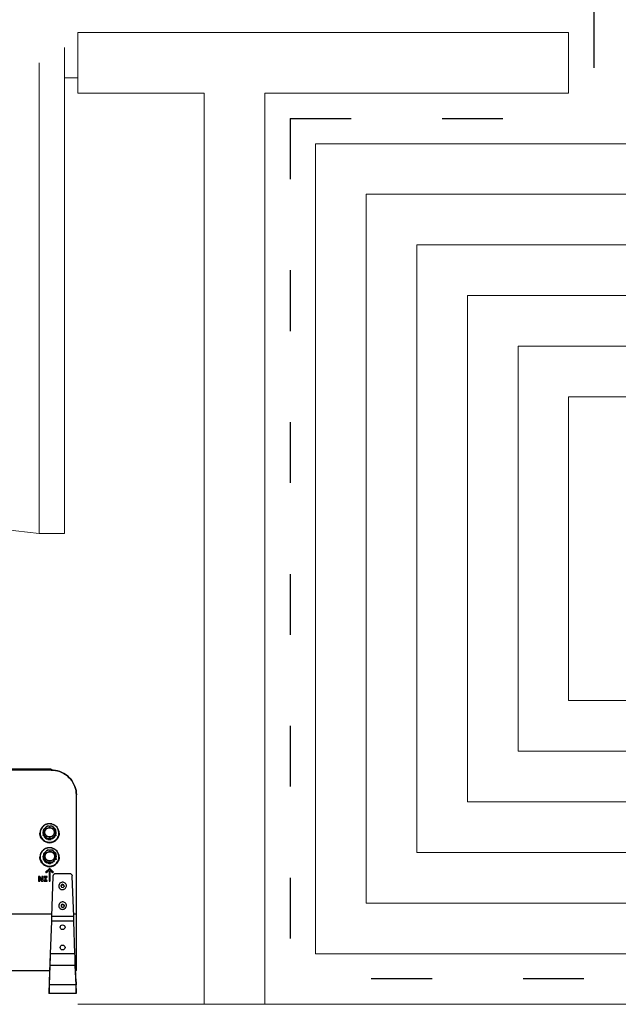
# Model space of a CAD drawing. Extents: x 280060 to 689961, y 120405 to 160329.
# Tile 27 of 85: x 660861 to 660980, y 149685 to 149879. Entities that reach past the tile are written whole.
import ezdxf
from ezdxf.lldxf.tags import DXFTag

# ---------------------------------------------------------------- set-up
doc = ezdxf.new("R2010")
doc.units = 0
doc.header["$MEASUREMENT"] = 0
doc.linetypes.add('ACAD_ISO03W100', pattern=[30, 12, -18])
for name, color, linetype, lineweight in [('KAM-pro Kocioł C.O.', 7, 'CONTINUOUS', 18), ('KAM-pro Podkład Sanitarny', 253, 'CONTINUOUS', 25), ('KAM-pro Przerywana Podłogówka', 150, 'ACAD_ISO03W100', 9)]:
    doc.layers.add(name, color=color, linetype=linetype, lineweight=lineweight)
doc.layers.add('KAM-pro Podłogówka Powrót', color=7, linetype='DASH', lineweight=9, true_color=0x008000)
doc.layers.add('KAM-pro Podłogówka Zasilanie', color=7, linetype='SOLID', lineweight=9, true_color=0xff8000)
tags = doc.linetypes.add('DASH', pattern=[15, 10, -5]).pattern_tags.tags
tags[6:7] = [DXFTag(74, 4), DXFTag(75, 0), DXFTag(340, '0'), DXFTag(46, 0.0), DXFTag(50, 0.0), DXFTag(44, 0.0), DXFTag(45, 0.0)]
tags[4:5] = [DXFTag(74, 4), DXFTag(75, 0), DXFTag(340, '0'), DXFTag(46, 0.0), DXFTag(50, 0.0), DXFTag(44, 0.0), DXFTag(45, 0.0)]
tags = doc.linetypes.add('SOLID', pattern=[10, 10, 0]).pattern_tags.tags
tags[6:7] = [DXFTag(74, 4), DXFTag(75, 0), DXFTag(340, '0'), DXFTag(46, 0.0), DXFTag(50, 0.0), DXFTag(44, 0.0), DXFTag(45, 0.0)]
tags[4:5] = [DXFTag(74, 4), DXFTag(75, 0), DXFTag(340, '0'), DXFTag(46, 0.0), DXFTag(50, 0.0), DXFTag(44, 0.0), DXFTag(45, 0.0)]

msp = doc.modelspace()

# ---------------------------------------------------------------- linework, layer by layer
at = {"layer": 'KAM-pro Kocioł C.O.', "lineweight": 25}
for p, q in [((660867.48, 149731.42), (660677.48, 149731.42)), ((660867.48, 149731.26), (660677.48, 149731.26)), ((660867.48, 149731.42), (660867.48, 149731.26)), ((660872.48, 149702.78), (660872.48, 149726.39)), ((660865.28, 149718.81), (660865.28, 149718.77)), ((660865.94, 149718.89), (660865.94, 149719.05)), ((660865.94, 149718.44), (660865.94, 149718.31)), ((660866.25, 149719.77), (660866.37, 149719.89)), ((660867.11, 149720.19), (660867.28, 149720.19)), ((660868.01, 149719.89), (660868.14, 149719.77)), ((660868.44, 149719.05), (660868.44, 149718.89)), ((660868.44, 149718.44), (660868.44, 149718.31)), ((660869.08, 149718.77), (660869.08, 149718.81)), ((660866.37, 149718.05), (660866.25, 149718.17)), ((660866.67, 149717.73), (660866.67, 149717.6)), ((660867.28, 149717.75), (660867.11, 149717.75)), ((660867.71, 149717.73), (660867.71, 149717.6)), ((660868.14, 149718.17), (660868.01, 149718.05)), ((660866.3, 149715.05), (660866.42, 149715.17)), ((660867.16, 149715.47), (660867.33, 149715.47)), ((660868.06, 149715.17), (660868.19, 149715.05)), ((660865.28, 149714.08), (660865.28, 149714.05)), ((660865.99, 149714.16), (660865.99, 149714.33)), ((660865.99, 149713.59), (660865.99, 149713.72)), ((660866.42, 149713.33), (660866.3, 149713.45)), ((660866.42, 149713.15), (660866.3, 149713.27)), ((660866.42, 149713.15), (660866.54, 149713.03)), ((660866.72, 149713.01), (660866.72, 149712.87)), ((660867.33, 149713.03), (660867.16, 149713.03)), ((660867.76, 149713.01), (660867.76, 149712.87)), ((660868.19, 149713.45), (660868.06, 149713.33)), ((660868.49, 149714.33), (660868.49, 149714.16)), ((660868.49, 149713.72), (660868.49, 149713.59)), ((660869.08, 149714.05), (660869.08, 149714.08)), ((660867.14, 149711.83), (660866.44, 149711.14)), ((660867.14, 149711.81), (660866.44, 149711.12)), ((660866.44, 149711.12), (660866.44, 149711.14)), ((660866.44, 149711.07), (660866.51, 149711)), ((660866.58, 149711), (660866.99, 149711.41)), ((660866.77, 149711.44), (660866.77, 149711.19)), ((660867.08, 149711.37), (660867.08, 149709.36)), ((660867.14, 149711.81), (660867.14, 149711.83)), ((660867.92, 149711.14), (660867.22, 149711.83)), ((660867.22, 149711.81), (660867.22, 149711.83)), ((660867.92, 149711.12), (660867.22, 149711.81)), ((660867.28, 149709.36), (660867.28, 149711.37)), ((660867.37, 149711.41), (660867.78, 149711)), ((660867.72, 149711.08), (660867.72, 149711.32)), ((660867.72, 149711.07), (660867.72, 149711.08)), ((660867.85, 149711), (660867.92, 149711.07)), ((660867.92, 149711.12), (660867.92, 149711.14)), ((660871.18, 149710.77), (660868.35, 149710.77)), ((660865.27, 149710.26), (660865.03, 149710.26)), ((660865.03, 149710.26), (660865.03, 149709.31)), ((660865.27, 149710.24), (660865.03, 149710.24)), ((660865.48, 149709.91), (660865.03, 149709.91)), ((660865.03, 149709.31), (660865.25, 149709.31)), ((660865.25, 149709.31), (660865.25, 149709.85)), ((660865.25, 149709.85), (660865.61, 149709.31)), ((660865.68, 149709.61), (660865.27, 149710.26)), ((660865.27, 149710.24), (660865.27, 149710.26)), ((660865.68, 149709.59), (660865.27, 149710.24)), ((660865.61, 149709.31), (660865.91, 149709.31)), ((660865.91, 149710.26), (660865.68, 149710.26)), ((660865.68, 149710.26), (660865.68, 149709.61)), ((660865.91, 149710.24), (660865.68, 149710.24)), ((660865.91, 149709.91), (660865.68, 149709.91)), ((660865.68, 149709.59), (660865.68, 149709.61)), ((660865.91, 149709.31), (660865.91, 149710.26)), ((660866.68, 149710.26), (660866.11, 149710.26)), ((660866.11, 149710.26), (660866.11, 149710.09)), ((660866.68, 149710.24), (660866.11, 149710.24)), ((660866.11, 149710.09), (660866.27, 149710.09)), ((660866.27, 149709.48), (660866.11, 149709.48)), ((660866.11, 149709.48), (660866.11, 149709.31)), ((660866.27, 149709.46), (660866.11, 149709.46)), ((660866.11, 149709.31), (660866.68, 149709.31)), ((660866.27, 149710.09), (660866.27, 149709.48)), ((660866.27, 149709.46), (660866.27, 149709.48)), ((660866.52, 149709.48), (660866.52, 149710.09)), ((660866.52, 149710.09), (660866.68, 149710.09)), ((660866.68, 149709.48), (660866.52, 149709.48)), ((660866.52, 149709.46), (660866.52, 149709.48)), ((660866.68, 149709.46), (660866.52, 149709.46)), ((660866.68, 149710.09), (660866.68, 149710.26)), ((660866.68, 149709.31), (660866.68, 149709.48)), ((660867.13, 149709.31), (660867.23, 149709.31)), ((660867.85, 149710.3), (660867.57, 149702.33)), ((660869.67, 149708.7), (660869.43, 149708.47)), ((660869.45, 149708.4), (660869.67, 149708.62)), ((660870, 149708.61), (660869.67, 149708.7)), ((660869.67, 149708.62), (660869.67, 149708.7)), ((660869.67, 149708.62), (660870, 149708.54)), ((660870.09, 149708.29), (660870, 149708.61)), ((660870, 149708.54), (660870, 149708.61)), ((660871.96, 149702.33), (660871.68, 149710.3)), ((660869.43, 149708.47), (660869.52, 149708.15)), ((660869.52, 149708.15), (660869.85, 149708.06)), ((660869.85, 149708.06), (660870.09, 149708.29)), ((660870, 149708.54), (660870.07, 149708.28)), ((660869.75, 149704.81), (660869.46, 149704.64)), ((660869.46, 149704.56), (660869.75, 149704.73)), ((660870.05, 149704.66), (660869.75, 149704.81)), ((660869.75, 149704.73), (660869.75, 149704.81)), ((660869.75, 149704.73), (660870.05, 149704.58)), ((660867.58, 149702.78), (660677.38, 149702.78)), ((660869.46, 149704.64), (660869.48, 149704.3)), ((660869.48, 149704.3), (660869.78, 149704.15)), ((660869.78, 149704.15), (660870.06, 149704.33)), ((660870.06, 149704.33), (660870.05, 149704.66)), ((660870.05, 149704.58), (660870.05, 149704.66)), ((660870.05, 149704.58), (660870.06, 149704.33)), ((660872.48, 149702.78), (660871.94, 149702.78)), ((660872.48, 149691.66), (660872.48, 149702.78)), ((660867.54, 149701.43), (660867.31, 149694.96)), ((660871.99, 149701.43), (660867.54, 149701.43)), ((660871.96, 149702.33), (660867.57, 149702.33)), ((660872.21, 149694.96), (660871.99, 149701.43)), ((660867.25, 149693.24), (660867.12, 149689.42)), ((660867.25, 149693.24), (660867.25, 149692.67)), ((660872.21, 149694.96), (660867.31, 149694.96)), ((660872.27, 149693.24), (660872.27, 149692.67)), ((660872.41, 149689.42), (660872.27, 149693.24)), ((660677.77, 149691.66), (660867.2, 149691.66)), ((660867.25, 149692.67), (660867.12, 149688.85)), ((660872.27, 149692.67), (660867.25, 149692.67)), ((660872.41, 149688.85), (660872.27, 149692.67)), ((660872.33, 149691.66), (660872.48, 149691.66)), ((660867.12, 149689.42), (660867.12, 149688.85)), ((660872.41, 149689.42), (660872.41, 149688.85)), ((660867.07, 149688.14), (660867.07, 149687.14)), ((660872.41, 149688.85), (660867.12, 149688.85)), ((660872.45, 149688.14), (660872.45, 149687.14)), ((660872.45, 149687.14), (660867.07, 149687.14))]:
    msp.add_line(p, q, dxfattribs=at)
at = {"layer": 'KAM-pro Kocioł C.O.', "lineweight": 25, "flags": 128}
for points in [[(660867.48, 149731.26), (660867.92, 149731.24), (660868.35, 149731.18), (660868.78, 149731.09), (660869.19, 149730.96), (660869.6, 149730.8), (660869.98, 149730.61), (660870.35, 149730.38), (660870.7, 149730.12), (660871.02, 149729.83), (660871.31, 149729.52), (660871.58, 149729.18), (660871.81, 149728.82), (660872.01, 149728.45), (660872.18, 149728.05), (660872.31, 149727.65), (660872.41, 149727.23), (660872.46, 149726.81), (660872.48, 149726.39)], [(660872.48, 149726.39), (660872.46, 149726.81), (660872.41, 149727.23), (660872.31, 149727.65), (660872.18, 149728.05), (660872.01, 149728.45), (660871.81, 149728.82), (660871.58, 149729.18), (660871.31, 149729.52), (660871.02, 149729.83), (660870.7, 149730.12), (660870.35, 149730.38), (660869.98, 149730.61), (660869.6, 149730.8), (660869.19, 149730.96), (660868.78, 149731.09), (660868.35, 149731.18), (660867.92, 149731.24), (660867.48, 149731.26)], [(660867.6, 149720.57), (660867.34, 149720.61), (660867.08, 149720.62), (660866.83, 149720.59), (660866.58, 149720.52), (660866.34, 149720.42), (660866.12, 149720.29), (660865.92, 149720.14), (660865.74, 149719.95), (660865.59, 149719.75), (660865.48, 149719.52), (660865.39, 149719.28), (660865.34, 149719.04), (660865.33, 149718.79), (660865.35, 149718.54), (660865.41, 149718.29), (660865.5, 149718.06), (660865.63, 149717.84), (660865.78, 149717.64), (660865.97, 149717.46), (660866.17, 149717.31), (660866.4, 149717.18), (660866.64, 149717.09), (660866.89, 149717.04), (660867.15, 149717.02), (660867.41, 149717.03), (660867.66, 149717.08), (660867.9, 149717.16), (660868.13, 149717.27), (660868.34, 149717.42), (660868.53, 149717.59), (660868.7, 149717.78), (660868.83, 149718), (660868.93, 149718.23), (660869, 149718.47), (660869.03, 149718.72), (660869.02, 149718.98), (660868.98, 149719.22), (660868.91, 149719.46), (660868.8, 149719.69), (660868.66, 149719.9), (660868.49, 149720.09), (660868.29, 149720.26), (660868.08, 149720.39), (660867.84, 149720.5), (660867.6, 149720.57)], [(660869.08, 149718.81), (660869.08, 149718.77), (660869.06, 149718.51), (660869, 149718.27), (660868.91, 149718.03), (660868.78, 149717.81), (660868.63, 149717.61), (660868.45, 149717.43), (660868.24, 149717.27), (660868.02, 149717.14), (660867.78, 149717.05), (660867.53, 149716.99), (660867.27, 149716.96), (660867.01, 149716.96), (660866.75, 149717), (660866.5, 149717.08), (660866.27, 149717.18), (660866.05, 149717.32), (660865.85, 149717.48), (660865.68, 149717.67), (660865.54, 149717.88), (660865.42, 149718.11), (660865.34, 149718.35), (660865.29, 149718.6), (660865.28, 149718.81)], [(660865.94, 149718.97), (660865.94, 149718.93), (660865.93, 149718.81)], [(660867.19, 149718.01), (660867.01, 149718.03), (660866.83, 149718.08), (660866.66, 149718.17), (660866.51, 149718.28), (660866.39, 149718.42), (660866.3, 149718.57), (660866.24, 149718.74), (660866.21, 149718.92), (660866.22, 149719.11), (660866.26, 149719.28), (660866.34, 149719.45), (660866.45, 149719.6), (660866.59, 149719.72), (660866.74, 149719.82), (660866.92, 149719.89), (660867.1, 149719.92), (660867.29, 149719.92), (660867.47, 149719.89), (660867.64, 149719.82), (660867.8, 149719.72), (660867.93, 149719.6), (660868.04, 149719.45), (660868.12, 149719.28), (660868.16, 149719.11), (660868.17, 149718.92), (660868.15, 149718.74), (660868.08, 149718.57), (660867.99, 149718.42), (660867.87, 149718.28), (660867.72, 149718.17), (660867.56, 149718.08), (660867.38, 149718.03), (660867.19, 149718.01)], [(660868.12, 149718.96), (660868.11, 149718.78), (660868.05, 149718.61), (660867.97, 149718.45), (660867.85, 149718.32), (660867.71, 149718.2), (660867.55, 149718.12), (660867.37, 149718.07), (660867.19, 149718.05), (660867.01, 149718.07), (660866.84, 149718.12), (660866.67, 149718.2), (660866.53, 149718.32), (660866.42, 149718.45), (660866.33, 149718.61), (660866.28, 149718.78), (660866.26, 149718.96), (660866.28, 149719.14), (660866.33, 149719.31), (660866.42, 149719.46), (660866.53, 149719.6), (660866.67, 149719.71), (660866.84, 149719.8), (660867.01, 149719.85), (660867.19, 149719.87), (660867.37, 149719.85), (660867.55, 149719.8), (660867.71, 149719.71), (660867.85, 149719.6), (660867.97, 149719.46), (660868.05, 149719.31), (660868.11, 149719.14), (660868.12, 149718.96)], [(660866.22, 149718.03), (660866.27, 149717.98), (660866.37, 149717.88)], [(660867.6, 149715.85), (660867.34, 149715.89), (660867.08, 149715.89), (660866.83, 149715.86), (660866.58, 149715.8), (660866.34, 149715.7), (660866.12, 149715.57), (660865.92, 149715.41), (660865.74, 149715.23), (660865.59, 149715.02), (660865.48, 149714.8), (660865.39, 149714.56), (660865.34, 149714.31), (660865.33, 149714.06), (660865.35, 149713.81), (660865.41, 149713.57), (660865.5, 149713.33), (660865.63, 149713.11), (660865.78, 149712.91), (660865.97, 149712.73), (660866.17, 149712.58), (660866.4, 149712.46), (660866.64, 149712.37), (660866.89, 149712.31), (660867.15, 149712.29), (660867.41, 149712.3), (660867.66, 149712.35), (660867.9, 149712.43), (660868.13, 149712.55), (660868.34, 149712.69), (660868.53, 149712.86), (660868.7, 149713.06), (660868.83, 149713.27), (660868.93, 149713.51), (660869, 149713.75), (660869.03, 149714), (660869.02, 149714.25), (660868.98, 149714.5), (660868.91, 149714.74), (660868.8, 149714.97), (660868.66, 149715.18), (660868.49, 149715.37), (660868.29, 149715.53), (660868.08, 149715.67), (660867.84, 149715.78), (660867.6, 149715.85)], [(660868.22, 149714.25), (660868.21, 149714.07), (660868.15, 149713.89), (660868.07, 149713.73), (660867.95, 149713.59), (660867.81, 149713.47), (660867.65, 149713.38), (660867.47, 149713.32), (660867.29, 149713.29), (660867.1, 149713.3), (660866.92, 149713.35), (660866.75, 149713.42), (660866.6, 149713.53), (660866.47, 149713.66), (660866.37, 149713.81), (660866.3, 149713.98), (660866.26, 149714.16), (660866.26, 149714.34), (660866.3, 149714.52), (660866.37, 149714.69), (660866.47, 149714.84), (660866.6, 149714.97), (660866.75, 149715.08), (660866.92, 149715.15), (660867.1, 149715.2), (660867.29, 149715.2), (660867.47, 149715.18), (660867.65, 149715.12), (660867.81, 149715.03), (660867.95, 149714.91), (660868.07, 149714.77), (660868.15, 149714.6), (660868.21, 149714.43), (660868.22, 149714.25)], [(660867.24, 149715.15), (660867.42, 149715.13), (660867.6, 149715.08), (660867.76, 149714.99), (660867.9, 149714.88), (660868.02, 149714.74), (660868.1, 149714.59), (660868.16, 149714.41), (660868.17, 149714.24), (660868.16, 149714.06), (660868.1, 149713.89), (660868.02, 149713.73), (660867.9, 149713.6), (660867.76, 149713.48), (660867.6, 149713.4), (660867.42, 149713.35), (660867.24, 149713.33), (660867.06, 149713.35), (660866.89, 149713.4), (660866.72, 149713.48), (660866.58, 149713.6), (660866.47, 149713.73), (660866.38, 149713.89), (660866.33, 149714.06), (660866.31, 149714.24), (660866.33, 149714.41), (660866.38, 149714.59), (660866.47, 149714.74), (660866.58, 149714.88), (660866.72, 149714.99), (660866.89, 149715.08), (660867.06, 149715.13), (660867.24, 149715.15)], [(660869.08, 149714.08), (660869.08, 149714.04), (660869.06, 149713.79), (660869, 149713.54), (660868.91, 149713.31), (660868.78, 149713.08), (660868.63, 149712.88), (660868.45, 149712.7), (660868.24, 149712.55), (660868.02, 149712.42), (660867.78, 149712.32), (660867.53, 149712.26), (660867.27, 149712.23), (660867.01, 149712.24), (660866.75, 149712.28), (660866.5, 149712.35), (660866.27, 149712.46), (660866.05, 149712.59), (660865.85, 149712.76), (660865.68, 149712.94), (660865.54, 149713.15), (660865.42, 149713.38), (660865.34, 149713.62), (660865.29, 149713.87), (660865.28, 149714.08)], [(660865.98, 149714.39), (660865.95, 149714.25), (660865.93, 149714.06)], [(660868.19, 149713.29), (660868.08, 149713.18), (660868.02, 149713.12)], [(660867.08, 149711.18), (660867.18, 149711.19), (660867.28, 149711.19)], [(660867.08, 149710.57), (660867.18, 149710.6), (660867.28, 149710.6)], [(660867.64, 149711.14), (660867.69, 149711.12), (660867.72, 149711.09), (660867.72, 149711.08)], [(660867.08, 149710.09), (660867.18, 149710.11), (660867.28, 149710.11)], [(660870.49, 149708.19), (660870.51, 149708.35), (660870.5, 149708.51), (660870.46, 149708.66), (660870.38, 149708.8), (660870.27, 149708.92), (660870.14, 149709.01), (660870, 149709.07), (660869.84, 149709.11), (660869.67, 149709.11), (660869.52, 149709.07), (660869.37, 149709), (660869.24, 149708.91), (660869.14, 149708.78), (660869.06, 149708.64), (660869.02, 149708.49), (660869.01, 149708.33), (660869.04, 149708.18), (660869.1, 149708.03), (660869.2, 149707.9), (660869.31, 149707.79), (660869.45, 149707.71), (660869.61, 149707.66), (660869.77, 149707.65), (660869.93, 149707.67), (660870.08, 149707.72), (660870.22, 149707.8), (660870.34, 149707.91), (660870.43, 149708.04), (660870.49, 149708.19)], [(660870.43, 149704.14), (660870.49, 149704.29), (660870.51, 149704.45), (660870.5, 149704.61), (660870.46, 149704.76), (660870.38, 149704.9), (660870.28, 149705.02), (660870.15, 149705.11), (660870, 149705.18), (660869.84, 149705.21), (660869.68, 149705.21), (660869.52, 149705.17), (660869.37, 149705.11), (660869.24, 149705.01), (660869.14, 149704.89), (660869.06, 149704.75), (660869.02, 149704.6), (660869.01, 149704.44), (660869.04, 149704.28), (660869.1, 149704.14), (660869.19, 149704.01), (660869.31, 149703.9), (660869.45, 149703.82), (660869.61, 149703.77), (660869.77, 149703.75), (660869.93, 149703.77), (660870.08, 149703.82), (660870.22, 149703.9), (660870.34, 149704.01), (660870.43, 149704.14)], [(660867.57, 149702.33), (660867.56, 149702.04), (660867.55, 149701.74), (660867.54, 149701.43)], [(660871.99, 149701.43), (660871.98, 149701.74), (660871.97, 149702.04), (660871.96, 149702.33)], [(660867.31, 149694.96), (660867.3, 149694.56), (660867.29, 149694.15), (660867.28, 149693.76), (660867.27, 149693.38), (660867.26, 149693.01), (660867.25, 149692.67)], [(660867.31, 149694.96), (660867.3, 149694.6), (660867.29, 149694.24), (660867.27, 149693.89), (660867.26, 149693.56), (660867.25, 149693.24)], [(660872.27, 149692.67), (660872.27, 149693.01), (660872.26, 149693.38), (660872.25, 149693.76), (660872.24, 149694.15), (660872.23, 149694.56), (660872.21, 149694.96)], [(660872.27, 149693.24), (660872.26, 149693.56), (660872.25, 149693.89), (660872.24, 149694.24), (660872.23, 149694.6), (660872.21, 149694.96)], [(660867.12, 149689.42), (660867.11, 149689.14), (660867.1, 149688.89), (660867.09, 149688.67), (660867.08, 149688.48), (660867.08, 149688.34), (660867.08, 149688.23), (660867.07, 149688.17), (660867.07, 149688.14)], [(660872.45, 149688.14), (660872.45, 149688.17), (660872.45, 149688.23), (660872.45, 149688.34), (660872.44, 149688.48), (660872.43, 149688.67), (660872.43, 149688.89), (660872.42, 149689.14), (660872.41, 149689.42)], [(660867.12, 149688.85), (660867.11, 149688.55), (660867.1, 149688.27), (660867.1, 149688.01), (660867.09, 149687.79), (660867.08, 149687.6), (660867.08, 149687.44), (660867.08, 149687.31), (660867.07, 149687.22), (660867.07, 149687.16), (660867.07, 149687.14)], [(660872.45, 149687.14), (660872.45, 149687.16), (660872.45, 149687.22), (660872.45, 149687.31), (660872.45, 149687.44), (660872.44, 149687.6), (660872.44, 149687.79), (660872.43, 149688.01), (660872.42, 149688.27), (660872.42, 149688.55), (660872.41, 149688.85)]]:
    msp.add_lwpolyline(points, dxfattribs=at)
at = {"layer": 'KAM-pro Kocioł C.O.', "lineweight": 25}
for centre in [(660869.76, 149700.22), (660869.76, 149696.22)]:
    msp.add_circle(centre, 0.475, dxfattribs=at)
for centre, radius, start, end in [((660867.17, 149718.78), 1.89, 76.4638, 179.0911), ((660867.22, 149718.79), 1.86, 0.5291, 77.9245), ((660867.14, 149718.79), 1.86, 180.5291, 257.9245), ((660867.12, 149718.82), 1.24, 164.5067, 198.17), ((660867.19, 149718.8), 1.89, 256.4638, 359.0911), ((660867.24, 149718.82), 1.24, 348.9537, 14.1832), ((660867.16, 149718.84), 1.28, 209.9676, 241.5199), ((660867.18, 149718.88), 1.33, 256.6819, 283.3181), ((660867.2, 149718.84), 1.28, 301.4444, 327.0682), ((660867.17, 149714.05), 1.89, 76.4638, 179.0911), ((660867.14, 149714.09), 1.26, 156.6283, 247.3547), ((660867.22, 149714.06), 1.86, 0.5291, 77.9245), ((660867.14, 149714.07), 1.86, 180.5291, 257.9245), ((660867.12, 149714.08), 1.19, 164.1748, 198.5267), ((660867.16, 149714.1), 1.23, 211.9002, 239.7958), ((660867.19, 149714.08), 1.89, 256.4638, 359.0911), ((660867.18, 149714.16), 1.33, 255.8993, 284.1007), ((660866.47, 149711.11), 0.0479, 133.9937, 226.0063), ((660866.47, 149711.09), 0.0482, 134.1057, 169.0139), ((660866.54, 149711.04), 0.0509, 225.9908, 314.0092), ((660867.24, 149709.85), 1.75, 83.4943, 101.5468), ((660867.03, 149711.37), 0.0501, 1.3852, 134.657), ((660867.18, 149711.79), 0.0509, 45.9908, 134.0092), ((660867.18, 149711.78), 0.0509, 45.9908, 134.0092), ((660867.33, 149711.37), 0.0501, 45.343, 178.6148), ((660867.82, 149711.04), 0.0509, 225.9908, 314.0092), ((660868.34, 149710.28), 0.494, 89.3, 177.2649), ((660867.89, 149711.11), 0.0479, 313.9937, 46.0063), ((660867.89, 149711.09), 0.0482, 10.9861, 45.8943), ((660871.19, 149710.28), 0.494, 2.7347, 90.7004), ((660867.13, 149709.36), 0.0494, 180.7534, 270.7341), ((660867.23, 149709.36), 0.0494, 269.2659, 359.2466)]:
    msp.add_arc(centre, radius, start, end, dxfattribs=at)
for points in [[(660866.25, 149719.77), (660866.17, 149719.66), (660866, 149719.45), (660865.96, 149719.19), (660865.94, 149719.05)], [(660865.94, 149718.89), (660865.96, 149718.75), (660866, 149718.49), (660866.17, 149718.28), (660866.25, 149718.17)], [(660867.11, 149720.19), (660866.97, 149720.17), (660866.7, 149720.13), (660866.48, 149719.97), (660866.37, 149719.89)], [(660868.01, 149719.89), (660867.9, 149719.97), (660867.68, 149720.13), (660867.41, 149720.17), (660867.28, 149720.19)], [(660868.44, 149719.05), (660868.42, 149719.19), (660868.38, 149719.45), (660868.22, 149719.66), (660868.14, 149719.77)], [(660868.14, 149718.17), (660868.22, 149718.28), (660868.38, 149718.49), (660868.42, 149718.75), (660868.44, 149718.89)], [(660866.37, 149718.05), (660866.48, 149717.97), (660866.7, 149717.81), (660866.97, 149717.77), (660867.11, 149717.75)], [(660867.28, 149717.75), (660867.41, 149717.77), (660867.68, 149717.81), (660867.9, 149717.97), (660868.01, 149718.05)], [(660866.3, 149715.05), (660866.22, 149714.94), (660866.05, 149714.73), (660866.01, 149714.46), (660865.99, 149714.33)], [(660867.16, 149715.47), (660867.02, 149715.45), (660866.75, 149715.41), (660866.53, 149715.25), (660866.42, 149715.17)], [(660868.06, 149715.17), (660867.95, 149715.25), (660867.73, 149715.41), (660867.46, 149715.45), (660867.33, 149715.47)], [(660868.49, 149714.33), (660868.47, 149714.46), (660868.43, 149714.73), (660868.27, 149714.94), (660868.19, 149715.05)], [(660865.99, 149714.16), (660866.01, 149714.03), (660866.05, 149713.77), (660866.22, 149713.55), (660866.3, 149713.45)], [(660866.42, 149713.33), (660866.53, 149713.25), (660866.75, 149713.09), (660867.02, 149713.05), (660867.16, 149713.03)], [(660867.33, 149713.03), (660867.46, 149713.05), (660867.73, 149713.09), (660867.95, 149713.25), (660868.06, 149713.33)], [(660868.19, 149713.45), (660868.27, 149713.55), (660868.43, 149713.77), (660868.47, 149714.03), (660868.49, 149714.16)]]:
    msp.add_open_spline(points, degree=3, dxfattribs=at)
for points, knots in [([(660866.25, 149719.77), (660866.2, 149719.73), (660866.12, 149719.65), (660866.03, 149719.56), (660865.98, 149719.5), (660865.96, 149719.48), (660865.94, 149719.46), (660865.94, 149719.45), (660865.94, 149719.45), (660865.94, 149719.45)], [0, 0, 0, 0, 0.429477, 0.723671, 0.806976, 0.919495, 0.955581, 0.99203, 1, 1, 1, 1]), ([(660865.94, 149719.45), (660865.94, 149719.45), (660865.94, 149719.45), (660865.94, 149719.45), (660865.94, 149719.43), (660865.94, 149719.37), (660865.94, 149719.28), (660865.94, 149719.16), (660865.94, 149719.09), (660865.94, 149719.05)], [0, 0, 0, 0, 0.030348, 0.067633, 0.127673, 0.250511, 0.507899, 0.772175, 1, 1, 1, 1]), ([(660865.94, 149718.89), (660865.94, 149718.82), (660865.94, 149718.71), (660865.94, 149718.59), (660865.94, 149718.51), (660865.94, 149718.47), (660865.94, 149718.45), (660865.94, 149718.45), (660865.94, 149718.44), (660865.94, 149718.44)], [0, 0, 0, 0, 0.429477, 0.723671, 0.806976, 0.919495, 0.955581, 0.99203, 1, 1, 1, 1]), ([(660865.94, 149718.44), (660865.94, 149718.44), (660865.94, 149718.45), (660865.95, 149718.44), (660865.97, 149718.43), (660866.02, 149718.39), (660866.09, 149718.33), (660866.17, 149718.25), (660866.22, 149718.19), (660866.25, 149718.17)], [0, 0, 0, 0, 0.030348, 0.067633, 0.127673, 0.250511, 0.507899, 0.772175, 1, 1, 1, 1]), ([(660866.67, 149720.17), (660866.67, 149720.17), (660866.67, 149720.17), (660866.67, 149720.16), (660866.65, 149720.15), (660866.6, 149720.11), (660866.53, 149720.05), (660866.45, 149719.97), (660866.39, 149719.92), (660866.37, 149719.89)], [0, 0, 0, 0, 0.0303483, 0.0676331, 0.1276734, 0.250511, 0.507899, 0.7721754, 1, 1, 1, 1]), ([(660867.11, 149720.19), (660867.04, 149720.19), (660866.93, 149720.19), (660866.8, 149720.19), (660866.73, 149720.18), (660866.7, 149720.18), (660866.68, 149720.17), (660866.67, 149720.17), (660866.67, 149720.17), (660866.67, 149720.17)], [0, 0, 0, 0, 0.429477, 0.723671, 0.806976, 0.919495, 0.955581, 0.99203, 1, 1, 1, 1]), ([(660867.71, 149720.17), (660867.71, 149720.17), (660867.71, 149720.17), (660867.7, 149720.17), (660867.67, 149720.18), (660867.61, 149720.18), (660867.51, 149720.19), (660867.39, 149720.19), (660867.31, 149720.19), (660867.28, 149720.19)], [0, 0, 0, 0, 0.030348, 0.067633, 0.127673, 0.250511, 0.507899, 0.772175, 1, 1, 1, 1]), ([(660868.01, 149719.89), (660867.97, 149719.94), (660867.89, 149720.01), (660867.8, 149720.1), (660867.75, 149720.14), (660867.73, 149720.16), (660867.71, 149720.17), (660867.71, 149720.17), (660867.71, 149720.17), (660867.71, 149720.17)], [0, 0, 0, 0, 0.429477, 0.723671, 0.806976, 0.919495, 0.955581, 0.99203, 1, 1, 1, 1]), ([(660868.44, 149719.45), (660868.44, 149719.45), (660868.44, 149719.46), (660868.43, 149719.47), (660868.41, 149719.49), (660868.37, 149719.54), (660868.3, 149719.61), (660868.22, 149719.7), (660868.16, 149719.75), (660868.14, 149719.77)], [0, 0, 0, 0, 0.030348, 0.067633, 0.127673, 0.250511, 0.507899, 0.772175, 1, 1, 1, 1]), ([(660868.14, 149718.17), (660868.18, 149718.21), (660868.26, 149718.29), (660868.35, 149718.38), (660868.4, 149718.42), (660868.43, 149718.44), (660868.44, 149718.44), (660868.44, 149718.44), (660868.44, 149718.44), (660868.44, 149718.44)], [0, 0, 0, 0, 0.429477, 0.723671, 0.806976, 0.919495, 0.955581, 0.99203, 1, 1, 1, 1]), ([(660868.44, 149719.05), (660868.44, 149719.12), (660868.44, 149719.23), (660868.44, 149719.35), (660868.44, 149719.41), (660868.44, 149719.44), (660868.44, 149719.45), (660868.44, 149719.45), (660868.44, 149719.45), (660868.44, 149719.45)], [0, 0, 0, 0, 0.4294767, 0.7236706, 0.806976, 0.9194948, 0.9555814, 0.9920304, 1, 1, 1, 1]), ([(660868.44, 149718.44), (660868.44, 149718.44), (660868.44, 149718.45), (660868.44, 149718.46), (660868.44, 149718.49), (660868.44, 149718.56), (660868.44, 149718.66), (660868.44, 149718.78), (660868.44, 149718.85), (660868.44, 149718.89)], [0, 0, 0, 0, 0.030348, 0.067633, 0.127673, 0.250511, 0.507899, 0.772175, 1, 1, 1, 1]), ([(660865.94, 149718.31), (660865.94, 149718.31), (660865.94, 149718.3), (660865.95, 149718.3), (660865.95, 149718.29), (660865.95, 149718.29)], [0, 0, 0, 0, 0.352019, 0.784497, 1, 1, 1, 1]), ([(660866.37, 149718.05), (660866.42, 149718), (660866.5, 149717.93), (660866.58, 149717.84), (660866.64, 149717.78), (660866.66, 149717.76), (660866.67, 149717.74), (660866.67, 149717.73), (660866.67, 149717.73), (660866.67, 149717.73)], [0, 0, 0, 0, 0.429477, 0.723671, 0.806976, 0.919495, 0.955581, 0.99203, 1, 1, 1, 1]), ([(660866.66, 149717.6), (660866.66, 149717.6), (660866.67, 149717.6), (660866.67, 149717.59), (660866.67, 149717.59), (660866.67, 149717.59), (660866.67, 149717.6)], [0, 0, 0, 0, 0.065911, 0.484618, 0.90753, 1, 1, 1, 1]), ([(660866.67, 149717.73), (660866.67, 149717.73), (660866.68, 149717.73), (660866.69, 149717.74), (660866.71, 149717.74), (660866.78, 149717.75), (660866.88, 149717.75), (660866.99, 149717.75), (660867.07, 149717.75), (660867.11, 149717.75)], [0, 0, 0, 0, 0.030348, 0.067633, 0.127673, 0.250511, 0.507899, 0.772175, 1, 1, 1, 1]), ([(660866.67, 149717.6), (660866.67, 149717.59), (660866.68, 149717.59), (660866.68, 149717.59), (660866.69, 149717.59), (660866.69, 149717.59)], [0, 0, 0, 0, 0.352019, 0.784497, 1, 1, 1, 1]), ([(660867.28, 149717.75), (660867.34, 149717.75), (660867.46, 149717.75), (660867.58, 149717.75), (660867.65, 149717.74), (660867.69, 149717.74), (660867.71, 149717.73), (660867.71, 149717.73), (660867.71, 149717.73), (660867.71, 149717.73)], [0, 0, 0, 0, 0.429477, 0.723671, 0.806976, 0.919495, 0.955581, 0.99203, 1, 1, 1, 1]), ([(660867.69, 149717.59), (660867.69, 149717.59), (660867.7, 149717.59), (660867.7, 149717.59), (660867.71, 149717.59), (660867.71, 149717.59), (660867.71, 149717.6)], [0, 0, 0, 0, 0.117476, 0.5130688, 0.9126352, 1, 1, 1, 1]), ([(660867.71, 149717.73), (660867.71, 149717.73), (660867.71, 149717.73), (660867.72, 149717.75), (660867.74, 149717.77), (660867.78, 149717.82), (660867.85, 149717.89), (660867.94, 149717.97), (660867.99, 149718.03), (660868.01, 149718.05)], [0, 0, 0, 0, 0.030342, 0.067618, 0.127645, 0.250456, 0.510409, 0.772226, 1, 1, 1, 1]), ([(660867.71, 149717.6), (660867.71, 149717.59), (660867.71, 149717.59), (660867.72, 149717.59), (660867.72, 149717.6), (660867.72, 149717.6)], [0, 0, 0, 0, 0.352019, 0.784497, 1, 1, 1, 1]), ([(660868.43, 149718.29), (660868.43, 149718.29), (660868.43, 149718.29), (660868.44, 149718.3), (660868.44, 149718.31), (660868.44, 149718.31), (660868.44, 149718.31)], [0, 0, 0, 0, 0.065911, 0.484618, 0.90753, 1, 1, 1, 1]), ([(660866.3, 149715.05), (660866.25, 149715), (660866.17, 149714.93), (660866.08, 149714.84), (660866.03, 149714.78), (660866.01, 149714.76), (660865.99, 149714.74), (660865.99, 149714.73), (660865.99, 149714.73), (660865.99, 149714.73)], [0, 0, 0, 0, 0.429477, 0.723671, 0.806976, 0.919495, 0.955581, 0.99203, 1, 1, 1, 1]), ([(660865.99, 149714.73), (660865.99, 149714.73), (660865.99, 149714.73), (660865.99, 149714.73), (660865.99, 149714.7), (660865.99, 149714.65), (660865.99, 149714.55), (660865.99, 149714.44), (660865.99, 149714.37), (660865.99, 149714.33)], [0, 0, 0, 0, 0.030348, 0.067633, 0.127673, 0.250511, 0.507899, 0.772175, 1, 1, 1, 1]), ([(660866.72, 149715.44), (660866.72, 149715.45), (660866.72, 149715.45), (660866.72, 149715.44), (660866.7, 149715.43), (660866.65, 149715.39), (660866.58, 149715.33), (660866.5, 149715.25), (660866.44, 149715.19), (660866.42, 149715.17)], [0, 0, 0, 0, 0.0303483, 0.0676331, 0.1276734, 0.250511, 0.507899, 0.7721754, 1, 1, 1, 1]), ([(660867.16, 149715.47), (660867.09, 149715.47), (660866.98, 149715.47), (660866.85, 149715.46), (660866.78, 149715.46), (660866.75, 149715.45), (660866.73, 149715.45), (660866.72, 149715.45), (660866.72, 149715.44), (660866.72, 149715.44)], [0, 0, 0, 0, 0.429477, 0.723671, 0.806976, 0.919495, 0.955581, 0.99203, 1, 1, 1, 1]), ([(660867.76, 149715.44), (660867.76, 149715.45), (660867.76, 149715.45), (660867.75, 149715.45), (660867.72, 149715.46), (660867.66, 149715.46), (660867.56, 149715.47), (660867.44, 149715.47), (660867.36, 149715.47), (660867.33, 149715.47)], [0, 0, 0, 0, 0.0303483, 0.0676331, 0.1276734, 0.250511, 0.507899, 0.7721754, 1, 1, 1, 1]), ([(660868.06, 149715.17), (660868.02, 149715.22), (660867.94, 149715.29), (660867.85, 149715.38), (660867.8, 149715.42), (660867.78, 149715.44), (660867.76, 149715.45), (660867.76, 149715.45), (660867.76, 149715.44), (660867.76, 149715.44)], [0, 0, 0, 0, 0.4294767, 0.7236706, 0.806976, 0.9194948, 0.9555814, 0.9920304, 1, 1, 1, 1]), ([(660868.49, 149714.73), (660868.49, 149714.73), (660868.49, 149714.74), (660868.48, 149714.75), (660868.46, 149714.77), (660868.42, 149714.82), (660868.35, 149714.89), (660868.27, 149714.97), (660868.21, 149715.03), (660868.19, 149715.05)], [0, 0, 0, 0, 0.030342, 0.067618, 0.127645, 0.250456, 0.510409, 0.772226, 1, 1, 1, 1]), ([(660868.49, 149714.33), (660868.49, 149714.4), (660868.49, 149714.51), (660868.49, 149714.63), (660868.49, 149714.69), (660868.49, 149714.72), (660868.49, 149714.73), (660868.49, 149714.73), (660868.49, 149714.73), (660868.49, 149714.73)], [0, 0, 0, 0, 0.429477, 0.723671, 0.806976, 0.919495, 0.955581, 0.99203, 1, 1, 1, 1]), ([(660865.99, 149714.16), (660865.99, 149714.1), (660865.99, 149713.99), (660865.99, 149713.86), (660865.99, 149713.79), (660865.99, 149713.75), (660865.99, 149713.73), (660865.99, 149713.72), (660865.99, 149713.72), (660865.99, 149713.72)], [0, 0, 0, 0, 0.4294767, 0.7236706, 0.806976, 0.9194948, 0.9555814, 0.9920304, 1, 1, 1, 1]), ([(660865.99, 149713.72), (660865.99, 149713.72), (660865.99, 149713.72), (660866, 149713.72), (660866.02, 149713.71), (660866.07, 149713.67), (660866.14, 149713.6), (660866.22, 149713.52), (660866.27, 149713.47), (660866.3, 149713.45)], [0, 0, 0, 0, 0.030348, 0.067633, 0.127673, 0.250511, 0.507899, 0.772175, 1, 1, 1, 1]), ([(660865.99, 149713.59), (660865.99, 149713.59), (660865.99, 149713.58), (660866, 149713.57), (660866, 149713.57), (660866, 149713.57)], [0, 0, 0, 0, 0.3539269, 0.7887487, 1, 1, 1, 1]), ([(660866.11, 149713.45), (660866.12, 149713.44), (660866.16, 149713.41), (660866.22, 149713.34), (660866.27, 149713.29), (660866.3, 149713.27)], [0, 0, 0, 0, 0.128351, 0.596459, 1, 1, 1, 1]), ([(660866.42, 149713.33), (660866.47, 149713.28), (660866.55, 149713.2), (660866.63, 149713.12), (660866.69, 149713.06), (660866.71, 149713.03), (660866.72, 149713.02), (660866.72, 149713.01), (660866.72, 149713.01), (660866.72, 149713.01)], [0, 0, 0, 0, 0.429477, 0.723671, 0.806976, 0.919495, 0.955581, 0.99203, 1, 1, 1, 1]), ([(660866.71, 149712.88), (660866.71, 149712.88), (660866.72, 149712.87), (660866.72, 149712.87), (660866.72, 149712.87), (660866.72, 149712.87), (660866.72, 149712.87)], [0, 0, 0, 0, 0.048094, 0.474787, 0.905767, 1, 1, 1, 1]), ([(660866.72, 149713.01), (660866.72, 149713.01), (660866.73, 149713.01), (660866.74, 149713.02), (660866.76, 149713.02), (660866.83, 149713.03), (660866.93, 149713.03), (660867.04, 149713.03), (660867.12, 149713.03), (660867.16, 149713.03)], [0, 0, 0, 0, 0.030348, 0.067633, 0.127673, 0.250511, 0.507899, 0.772175, 1, 1, 1, 1]), ([(660866.72, 149712.87), (660866.72, 149712.87), (660866.73, 149712.87), (660866.73, 149712.87), (660866.74, 149712.87), (660866.74, 149712.87)], [0, 0, 0, 0, 0.358866, 0.799755, 1, 1, 1, 1]), ([(660867.33, 149713.03), (660867.39, 149713.03), (660867.51, 149713.03), (660867.63, 149713.03), (660867.7, 149713.02), (660867.74, 149713.02), (660867.76, 149713.01), (660867.76, 149713.01), (660867.76, 149713.01), (660867.76, 149713.01)], [0, 0, 0, 0, 0.429477, 0.723671, 0.806976, 0.919495, 0.955581, 0.99203, 1, 1, 1, 1]), ([(660867.74, 149712.87), (660867.74, 149712.87), (660867.75, 149712.87), (660867.75, 149712.87), (660867.76, 149712.87), (660867.76, 149712.87), (660867.76, 149712.87)], [0, 0, 0, 0, 0.048094, 0.474787, 0.905767, 1, 1, 1, 1]), ([(660867.76, 149713.01), (660867.76, 149713.01), (660867.76, 149713.01), (660867.77, 149713.02), (660867.79, 149713.05), (660867.83, 149713.1), (660867.9, 149713.17), (660867.99, 149713.25), (660868.04, 149713.3), (660868.06, 149713.33)], [0, 0, 0, 0, 0.030348, 0.067633, 0.127673, 0.250511, 0.507899, 0.772175, 1, 1, 1, 1]), ([(660867.76, 149712.87), (660867.76, 149712.87), (660867.76, 149712.87), (660867.77, 149712.87), (660867.77, 149712.88), (660867.77, 149712.88)], [0, 0, 0, 0, 0.358866, 0.799755, 1, 1, 1, 1]), ([(660868.19, 149713.45), (660868.23, 149713.49), (660868.31, 149713.57), (660868.4, 149713.65), (660868.45, 149713.7), (660868.48, 149713.72), (660868.49, 149713.72), (660868.49, 149713.72), (660868.49, 149713.72), (660868.49, 149713.72)], [0, 0, 0, 0, 0.4294767, 0.7236706, 0.806976, 0.9194948, 0.9555814, 0.9920304, 1, 1, 1, 1]), ([(660868.48, 149713.57), (660868.48, 149713.57), (660868.48, 149713.57), (660868.49, 149713.58), (660868.49, 149713.58), (660868.49, 149713.59), (660868.49, 149713.59)], [0, 0, 0, 0, 0.048094, 0.474787, 0.905767, 1, 1, 1, 1]), ([(660868.49, 149713.72), (660868.49, 149713.72), (660868.49, 149713.73), (660868.49, 149713.74), (660868.49, 149713.77), (660868.49, 149713.84), (660868.49, 149713.94), (660868.49, 149714.06), (660868.49, 149714.13), (660868.49, 149714.16)], [0, 0, 0, 0, 0.030348, 0.067633, 0.127673, 0.250511, 0.507899, 0.772175, 1, 1, 1, 1]), ([(660866.52, 149709.93), (660866.49, 149709.93), (660866.42, 149709.92), (660866.33, 149709.91), (660866.28, 149709.91), (660866.27, 149709.91)], [0, 0, 0, 0, 0.444714, 0.903761, 1, 1, 1, 1])]:
    msp.add_open_spline(points, degree=3, knots=knots, dxfattribs=at)
at = {"layer": 'KAM-pro Podkład Sanitarny', "lineweight": 20, "ltscale": 13}
for p, q in [((660872.75, 149877), (660969.75, 149877)), ((660872.75, 149865), (660872.75, 149877)), ((660969.75, 149877), (660969.75, 149865)), ((660870.15, 149871), (660870.15, 149874)), ((660865.15, 149778), (660865.15, 149871)), ((660870.15, 149871), (660870.15, 149868)), ((660870.15, 149868), (660872.65, 149868)), ((660870.15, 149868), (660870.15, 149778)), ((660872.75, 149865), (660897.75, 149865)), ((660897.75, 149865), (660897.75, 149685)), ((660909.75, 149865), (660909.75, 149685)), ((660909.75, 149865), (660969.75, 149865)), ((660865.15, 149778), (660870.15, 149778)), ((660872.75, 149685), (660992.75, 149685))]:
    msp.add_line(p, q, dxfattribs=at)
msp.add_arc((660874.52, 149883.89), 106.3, 186.9639, 264.9412, dxfattribs=at)
at = {"layer": 'KAM-pro Podłogówka Powrót', "color": 4}
for points in [[(660929.75, 149705), (661317.75, 149705), (661317.75, 149867)], [(660949.75, 149725), (661297.75, 149725), (661297.75, 149847)], [(660989.37, 149845), (660929.75, 149845), (660929.75, 149705)], [(660969.75, 149745), (661277.75, 149745), (661277.75, 149827)], [(661009.37, 149825), (660949.75, 149825), (660949.75, 149725)], [(661029.37, 149805), (660969.75, 149805), (660969.75, 149745)]]:
    msp.add_lwpolyline(points, dxfattribs=at)
at = {"layer": 'KAM-pro Podłogówka Zasilanie', "color": 1}
for points in [[(660919.75, 149695), (661327.75, 149695), (661327.75, 149877)], [(660939.75, 149715), (661307.75, 149715), (661307.75, 149857)], [(660984.37, 149855), (660919.75, 149855), (660919.75, 149695)], [(660959.75, 149735), (661287.75, 149735), (661287.75, 149837)], [(660999.37, 149835), (660939.75, 149835), (660939.75, 149715)], [(661019.37, 149815), (660959.75, 149815), (660959.75, 149735)]]:
    msp.add_lwpolyline(points, dxfattribs=at)
at = {"layer": 'KAM-pro Przerywana Podłogówka', "color": 92, "lineweight": 25}
for p, q in [((660974.75, 149882), (660974.75, 149860)), ((660914.75, 149860), (660914.75, 149690)), ((660914.75, 149860), (660974.75, 149860)), ((661332.75, 149690), (660914.75, 149690))]:
    msp.add_line(p, q, dxfattribs=at)

doc.saveas('drawing.dxf')
